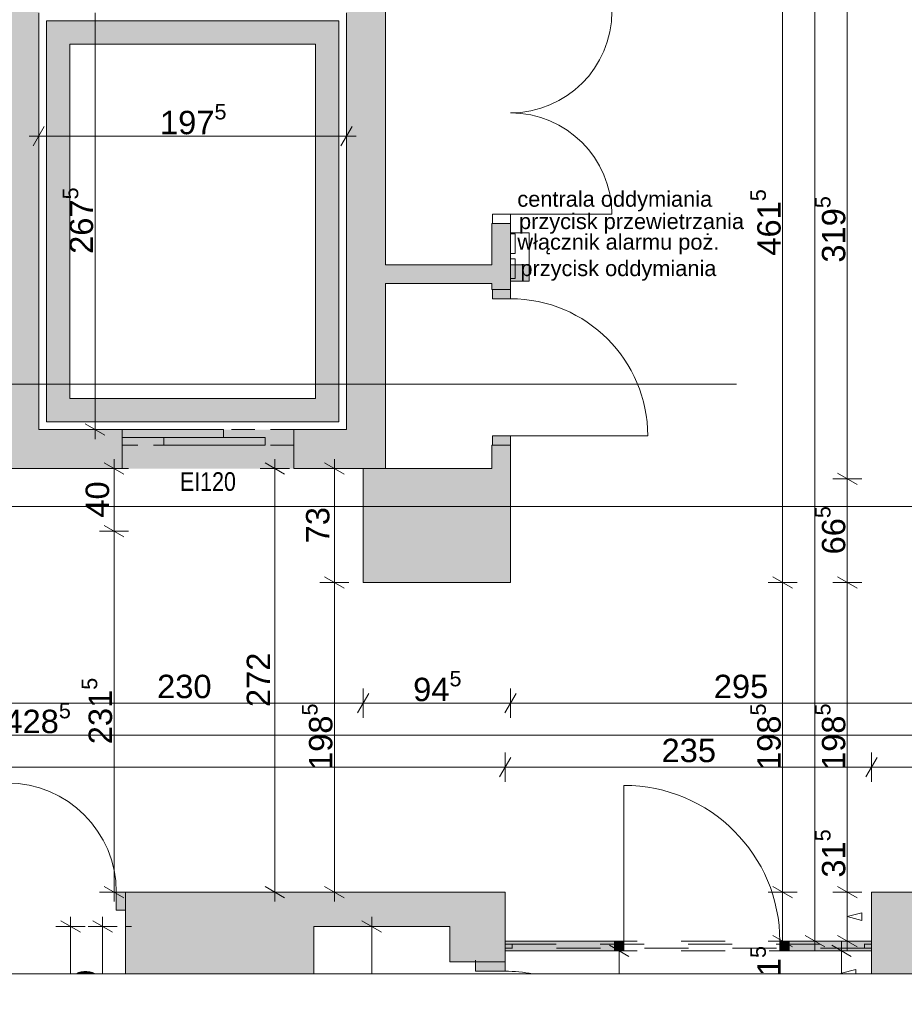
# Paper-space layout 'A-11 INWENTARYZACJA - PIĘTRO 8' of a CAD drawing. Header units: millimetres. Extents: x 0 to 420, y 0 to 297.
# Tile 3 of 12: x 125 to 182, y 108 to 171. Entities that reach past the tile are written whole.
import ezdxf
from ezdxf.xclip import XClip

# ---------------------------------------------------------------- set-up
doc = ezdxf.new("R2010")
doc.units = ezdxf.units.MM
doc.header["$MEASUREMENT"] = 0
doc.header["$XCLIPFRAME"] = 0
for name, pattern in [('ACAD_ISO03W100', [300, 120, -180]), ('DASHDOTX2', [1000, 500, -250, 0, -250]), ('Przer. długie kreski', [2.5, 1.5, -1]), ('PRZERYWANA', [5.64444, 2.82222, -2.82222]), ('PRZERYWANA_DU_A', [550, 350, -200])]:
    doc.linetypes.add(name, pattern=pattern)
for name, color, linetype, lineweight in [('0_Nr_pióra__2', 8, 'Continuous', 13), ('A_linie przekroju_Nr_pióra__1', 7, 'Continuous', 20), ('A_ppoż_Nr_pióra__2', 8, 'Continuous', 13), ('A_winda_Nr_pióra__1', 7, 'Continuous', 20), ('A_wymiary_Nr_pióra__1', 7, 'Continuous', 20), ('A_wymiary_Nr_pióra__2', 8, 'Continuous', 13), ('A_ściany_Nr_pióra__1', 7, 'Continuous', 20), ('A_ściany_Nr_pióra__2', 8, 'Continuous', 13), ('Drzwi Archicad_Nr_pióra__1', 7, 'Continuous', 20), ('Okna Archicada_Nr_pióra__1', 7, 'Continuous', 20)]:
    doc.layers.add(name, color=color, linetype=linetype, lineweight=lineweight)
for name, color, linetype, lineweight, true_color in [('A_osie_Nr_pióra__16', 7, 'Continuous', 5, 0x0f0f0f), ('A_ppoż_Nr_pióra__8', 7, 'Continuous', 13, 0x4c4c4c), ('A_wymiary_Nr_pióra__6', 7, 'Continuous', 13, 0xa9a9a9), ('A_wymiary_Nr_pióra__7', 7, 'Continuous', 18, 0x171717)]:
    doc.layers.add(name, color=color, linetype=linetype, lineweight=lineweight, true_color=true_color)
for name, color, linetype in [('A_podrys', 7, 'Continuous'), ('A_ppoż', 7, 'Continuous'), ('A_winda', 7, 'Continuous'), ('A_ściany', 7, 'Continuous'), ('Drzwi Archicad', 7, 'Continuous')]:
    doc.layers.add(name, color=color, linetype=linetype)
doc.styles.add('STYL_AUTOMATYCZNY_1', font='arial.ttf')
doc.styles.add('STYL_AUTOMATYCZNY_2', font='ARIALN.TTF')
doc.styles.add('STYL_AUTOMATYCZNY_4', font='arial.ttf')

# ---------------------------------------------------------------- blocks, each defined once
blk = doc.blocks.new('Rysunek_1_1', base_point=(-1586.907, -269.455))
at = {"layer": 'A_ppoż', "linetype": 'Continuous', "lineweight": 0, "true_color": 0x121212}
blk.add_hatch(color=250, dxfattribs=at).paths.add_polyline_path([(142.906, 144.55), (131.906, 144.55), (131.906, 142.05), (142.906, 142.05)])
at = {"layer": 'A_winda', "linetype": 'Continuous', "lineweight": 0, "true_color": 0xfdfdfd}
h = blk.add_hatch(color=7, dxfattribs=at)
h.paths.add_polyline_path([(127.046, 170.78), (127.046, 145.05), (145.796, 145.05), (145.796, 170.78)])
h.paths.add_polyline_path([(144.296, 169.28), (144.296, 146.55), (128.546, 146.55), (128.546, 169.28)], flags=0)
for points in [[(138.406, 144.05), (138.406, 144.55), (131.906, 144.55), (131.906, 144.05)], [(141.065, 143.55), (141.065, 144.05), (134.565, 144.05), (134.565, 143.55)]]:
    blk.add_hatch(color=7, dxfattribs=at).paths.add_polyline_path(points)
at = {"layer": 'A_ściany', "linetype": 'Continuous', "lineweight": 0, "true_color": 0x000000}
for points in [[(124.046, 173.78), (124.046, 142.05), (126.546, 144.55), (126.546, 171.28)], [(146.296, 171.28), (146.296, 144.55), (148.796, 142.05), (148.796, 173.78)], [(156.816, 157.77), (155.616, 157.77), (155.616, 153.54), (156.816, 153.54)], [(148.796, 153.915), (155.616, 153.915), (155.616, 155.115), (148.796, 155.115)], [(156.816, 155.115), (156.816, 154.079), (158.016, 154.079), (158.016, 155.115)], [(126.546, 144.55), (124.046, 142.05), (131.906, 142.05), (131.906, 144.55)], [(146.296, 144.55), (142.906, 144.55), (142.906, 142.05), (148.796, 142.05)], [(155.616, 142.05), (156.816, 134.73), (156.816, 143.54), (155.616, 143.54)], [(152.666, 142.05), (147.366, 142.05), (147.366, 134.73), (152.666, 134.73)], [(152.666, 134.73), (156.816, 134.73), (155.616, 142.05), (152.666, 142.05)], [(132.121, 109.62), (142.98, 109.62), (144.201, 114.87), (132.121, 114.87)], [(142.98, 109.62), (144.201, 109.62), (144.201, 114.87)], [(152.921, 114.87), (144.201, 114.87), (144.201, 112.67), (152.921, 112.67)], [(156.471, 114.87), (152.921, 114.87), (152.921, 110.39), (154.571, 110.39)], [(156.471, 114.87), (154.571, 110.39), (156.471, 110.39)], [(179.971, 109.62), (208.241, 109.62), (208.241, 114.87), (179.971, 114.87)], [(156.471, 111.72), (156.471, 111.11), (163.491, 111.11), (163.491, 111.72)], [(179.971, 111.72), (174.691, 111.72), (174.691, 111.11), (179.971, 111.11)]]:
    blk.add_hatch(color=18, dxfattribs=at).paths.add_polyline_path(points)
at = {"layer": 'Drzwi Archicad', "linetype": 'Continuous', "lineweight": 0, "true_color": 0xfdfdfd}
for points in [[(155.666, 153.54), (155.666, 152.94), (156.816, 152.94), (156.816, 153.54)], [(156.816, 143.54), (156.816, 144.14), (155.666, 144.14), (155.666, 143.54)], [(132.121, 113.72), (132.121, 114.87), (131.521, 114.87), (131.521, 113.72)], [(163.491, 111.72), (163.491, 111.11), (164.091, 111.11), (164.091, 111.72)], [(174.691, 111.11), (174.691, 111.72), (174.091, 111.72), (174.091, 111.11)], [(154.571, 110.39), (154.571, 109.79), (156.471, 109.79), (156.471, 110.39)]]:
    blk.add_hatch(color=7, dxfattribs=at).paths.add_polyline_path(points)
at = {"layer": '0_Nr_pióra__2', "color": 8, "linetype": 'PRZERYWANA_DU_A', "lineweight": 13, "flags": 128}
for points in [[(40.22, 109.62), (155.22, 109.62)], [(155.22, 109.62), (190.22, 109.62)]]:
    blk.add_lwpolyline(points, dxfattribs=at)
at = {"layer": 'A_linie przekroju_Nr_pióra__1', "color": 7, "linetype": 'ACAD_ISO03W100', "lineweight": 20}
blk.add_line((51.319, 147.453), (282.285, 147.453), dxfattribs=at)
at = {"layer": 'A_osie_Nr_pióra__16', "color": 250, "linetype": 'DASHDOTX2', "lineweight": 5, "true_color": 0x0f0f0f}
blk.add_line((282.285, 139.62), (58.086, 139.62), dxfattribs=at)
at = {"layer": 'A_ppoż_Nr_pióra__2', "color": 8, "linetype": 'Continuous', "lineweight": 13}
for p, q in [((156.816, 155.854), (156.816, 157.104)), ((156.816, 157.104), (157.116, 157.104)), ((156.816, 155.854), (156.816, 157.104)), ((156.816, 157.104), (157.116, 157.104)), ((157.116, 157.104), (157.116, 155.854)), ((157.116, 157.104), (157.116, 155.854)), ((157.116, 155.854), (156.816, 155.854)), ((157.116, 155.854), (156.816, 155.854)), ((156.816, 154.245), (156.816, 155.495)), ((156.816, 155.495), (157.116, 155.495)), ((156.816, 154.245), (156.816, 155.495)), ((156.816, 155.495), (157.116, 155.495)), ((157.116, 155.495), (157.116, 154.245)), ((157.116, 155.495), (157.116, 154.245)), ((157.116, 154.245), (156.816, 154.245)), ((157.116, 154.245), (156.816, 154.245))]:
    blk.add_line(p, q, dxfattribs=at)
at = {"layer": 'A_winda_Nr_pióra__1', "color": 7, "linetype": 'Przer. długie kreski', "lineweight": 20}
for p, q in [((142.906, 144.55), (131.906, 144.55)), ((142.906, 143.55), (131.906, 143.55))]:
    blk.add_line(p, q, dxfattribs=at)
at = {"layer": 'A_winda_Nr_pióra__1', "color": 7, "linetype": 'PRZERYWANA_DU_A', "lineweight": 20, "flags": 128}
for points in [[(127.046, 170.78), (145.796, 170.78), (145.796, 145.05), (127.046, 145.05)], [(144.296, 169.28), (144.296, 146.55), (128.546, 146.55), (128.546, 169.28)]]:
    blk.add_lwpolyline(points, close=True, dxfattribs=at)
at = {"layer": 'A_winda_Nr_pióra__1', "color": 7, "linetype": 'Continuous', "lineweight": 20, "flags": 128}
for points in [[(138.406, 144.05), (131.906, 144.05), (131.906, 144.55), (138.406, 144.55)], [(141.065, 143.55), (134.565, 143.55), (134.565, 144.05), (141.065, 144.05)]]:
    blk.add_lwpolyline(points, close=True, dxfattribs=at)
at = {"layer": 'A_wymiary_Nr_pióra__1', "color": 7, "linetype": 'Continuous', "lineweight": 20}
for p, q in [((126.906, 163.997), (126.185, 162.747)), ((145.935, 162.747), (146.656, 163.997)), ((129.535, 144.911), (130.785, 144.189)), ((132.003, 141.689), (130.753, 142.411)), ((142.316, 141.689), (141.066, 142.411)), ((146.139, 141.689), (144.889, 142.411)), ((177.795, 141.749), (179.045, 141.027)), ((130.753, 138.391), (132.003, 137.669)), ((144.889, 135.091), (146.139, 134.369)), ((173.648, 135.091), (174.898, 134.369)), ((177.795, 135.092), (179.045, 134.37)), ((147.726, 127.621), (147.005, 126.371)), ((157.176, 127.621), (156.455, 126.371)), ((156.831, 123.514), (156.11, 122.264)), ((180.331, 123.514), (179.61, 122.264)), ((130.753, 115.231), (132.003, 114.509)), ((141.066, 115.231), (142.316, 114.509)), ((144.889, 115.231), (146.139, 114.509)), ((173.648, 115.231), (174.898, 114.509)), ((177.795, 115.231), (179.045, 114.509)), ((129.217, 112.309), (127.967, 113.031)), ((131.271, 112.309), (130.021, 113.031)), ((148.533, 112.309), (147.283, 113.031)), ((173.648, 112.081), (174.898, 111.359)), ((175.721, 112.081), (176.971, 111.359)), ((177.795, 112.081), (179.045, 111.359)), ((164.404, 110.749), (163.154, 111.471)), ((178.668, 110.749), (177.418, 111.471))]:
    blk.add_line(p, q, dxfattribs=at)
at = {"layer": 'A_wymiary_Nr_pióra__2', "color": 8, "linetype": 'Continuous', "lineweight": 13}
for p, q in [((176.346, 111.72), (176.346, 265.2)), ((174.273, 134.73), (174.273, 180.87)), ((178.42, 141.388), (178.42, 173.32)), ((130.16, 144.55), (130.16, 171.28)), ((126.546, 162.434), (126.546, 164.309)), ((146.296, 162.434), (146.296, 164.309)), ((125.934, 163.372), (126.546, 163.372)), ((126.546, 163.372), (146.296, 163.372)), ((146.296, 163.372), (146.907, 163.372)), ((131.098, 144.55), (129.223, 144.55)), ((130.16, 143.939), (130.16, 144.55)), ((131.378, 142.05), (131.378, 142.661)), ((141.691, 142.05), (141.691, 142.661)), ((145.514, 142.05), (145.514, 142.661)), ((132.316, 142.05), (130.441, 142.05)), ((131.378, 138.03), (131.378, 142.05)), ((142.629, 142.05), (140.754, 142.05)), ((141.691, 114.87), (141.691, 142.05)), ((146.451, 142.05), (144.576, 142.05)), ((145.514, 134.73), (145.514, 142.05)), ((179.357, 141.388), (177.482, 141.388)), ((178.42, 134.731), (178.42, 141.388)), ((132.316, 138.03), (130.441, 138.03)), ((131.378, 114.87), (131.378, 138.03)), ((146.451, 134.73), (144.576, 134.73)), ((145.514, 114.87), (145.514, 134.73)), ((175.211, 134.73), (173.336, 134.73)), ((174.273, 114.87), (174.273, 134.73)), ((179.357, 134.731), (177.482, 134.731)), ((178.42, 114.87), (178.42, 134.731)), ((147.366, 126.059), (147.366, 127.934)), ((156.816, 126.059), (156.816, 127.934)), ((124.346, 126.996), (147.366, 126.996)), ((147.366, 126.996), (156.816, 126.996)), ((156.816, 126.996), (186.326, 126.996)), ((55.266, 124.943), (198.116, 124.943)), ((156.471, 121.951), (156.471, 123.826)), ((179.971, 121.951), (179.971, 123.826)), ((58.491, 122.889), (156.471, 122.889)), ((156.471, 122.889), (179.971, 122.889)), ((179.971, 122.889), (198.116, 122.889)), ((132.316, 114.87), (130.441, 114.87)), ((131.378, 114.259), (131.378, 114.87)), ((142.629, 114.87), (140.754, 114.87)), ((141.691, 114.259), (141.691, 114.87)), ((146.451, 114.87), (144.576, 114.87)), ((145.514, 114.259), (145.514, 114.87)), ((175.211, 114.87), (173.336, 114.87)), ((174.273, 111.72), (174.273, 114.87)), ((179.357, 114.87), (177.482, 114.87)), ((178.42, 111.72), (178.42, 114.87)), ((128.592, 112.67), (128.592, 113.281)), ((130.646, 112.67), (130.646, 113.281)), ((147.908, 112.67), (147.908, 113.281)), ((129.529, 112.67), (127.654, 112.67)), ((128.592, 109.62), (128.592, 112.67)), ((131.583, 112.67), (129.708, 112.67)), ((130.646, 109.62), (130.646, 112.67)), ((148.846, 112.67), (146.971, 112.67)), ((147.908, 109.62), (147.908, 112.67)), ((163.779, 111.11), (163.779, 111.721)), ((175.211, 111.72), (173.336, 111.72)), ((174.273, 111.109), (174.273, 111.72)), ((177.284, 111.72), (175.409, 111.72)), ((176.346, 111.109), (176.346, 111.72)), ((179.357, 111.72), (177.482, 111.72)), ((178.043, 111.11), (178.043, 111.721)), ((178.42, 111.109), (178.42, 111.72)), ((164.717, 111.11), (162.842, 111.11)), ((163.779, 109.62), (163.779, 111.11)), ((178.98, 111.11), (177.105, 111.11)), ((178.043, 109.62), (178.043, 111.11))]:
    blk.add_line(p, q, dxfattribs=at)
at = {"layer": 'A_wymiary_Nr_pióra__6', "color": 253, "linetype": 'Continuous', "lineweight": 13, "true_color": 0xa9a9a9}
for p, q in [((178.405, 115.514), (178.405, 119.129)), ((178.405, 113.295), (178.405, 115.514)), ((178.42, 113.295), (178.405, 113.295)), ((178.043, 109.665), (178.028, 109.665)), ((178.028, 109.665), (178.028, 109.62))]:
    blk.add_line(p, q, dxfattribs=at)
at = {"layer": 'A_wymiary_Nr_pióra__7', "color": 250, "linetype": 'Continuous', "lineweight": 18, "true_color": 0x171717}
for p, q in [((178.42, 113.295), (179.353, 113.545)), ((178.42, 113.295), (179.353, 113.045)), ((179.353, 113.545), (179.353, 113.045)), ((178.043, 109.665), (178.976, 109.915)), ((178.043, 109.665), (178.211, 109.62)), ((178.976, 109.915), (178.976, 109.62))]:
    blk.add_line(p, q, dxfattribs=at)
at = {"layer": 'A_ściany_Nr_pióra__1', "color": 7, "linetype": 'Continuous', "lineweight": 20}
for p, q in [((155.616, 157.77), (155.616, 157.4)), ((155.666, 157.77), (155.616, 157.77)), ((156.816, 157.77), (155.666, 157.77)), ((156.816, 157.77), (156.816, 157.4)), ((158.016, 155.115), (156.816, 155.115)), ((158.016, 155.115), (156.816, 155.115)), ((155.616, 153.54), (155.616, 153.91)), ((155.666, 153.54), (155.616, 153.54)), ((156.816, 153.54), (155.666, 153.54)), ((156.816, 153.54), (156.816, 154.01)), ((131.906, 144.55), (131.906, 142.05)), ((142.906, 144.55), (142.906, 142.05)), ((155.616, 143.54), (155.616, 143.17)), ((155.666, 143.54), (155.616, 143.54)), ((156.816, 143.54), (155.666, 143.54)), ((156.816, 143.54), (156.816, 143.07)), ((132.121, 114.87), (132.591, 114.87)), ((132.121, 114.87), (132.121, 113.72)), ((132.121, 113.72), (132.121, 112.67)), ((132.121, 112.67), (132.491, 112.67)), ((163.491, 111.72), (163.371, 111.72)), ((163.491, 111.72), (163.491, 111.11)), ((174.691, 111.72), (174.811, 111.72)), ((174.691, 111.72), (174.691, 111.11)), ((163.491, 111.11), (163.371, 111.11)), ((174.691, 111.11), (174.811, 111.11)), ((154.571, 110.39), (154.571, 110.51)), ((156.471, 110.39), (154.571, 110.39)), ((156.471, 110.39), (156.471, 110.51))]:
    blk.add_line(p, q, dxfattribs=at)
at = {"layer": 'A_ściany_Nr_pióra__1', "color": 7, "linetype": 'Continuous', "lineweight": 20, "flags": 128}
for points in [[(148.796, 155.115), (148.796, 173.78)], [(126.546, 144.55), (126.546, 171.28)], [(146.296, 171.28), (146.296, 144.55)], [(155.616, 157.77), (155.616, 155.115)], [(156.816, 153.54), (156.816, 157.77)], [(155.616, 155.115), (148.796, 155.115)], [(148.796, 142.05), (148.796, 153.915)], [(148.796, 153.915), (155.616, 153.915)], [(155.616, 153.915), (155.616, 153.54)], [(131.906, 144.55), (126.546, 144.55)], [(146.296, 144.55), (142.906, 144.55)], [(155.616, 143.54), (155.616, 142.05)], [(156.816, 134.73), (156.816, 143.54)], [(124.346, 142.05), (131.906, 142.05)], [(142.906, 142.05), (148.796, 142.05)], [(152.666, 142.05), (147.366, 142.05)], [(147.366, 142.05), (147.366, 134.73)], [(155.616, 142.05), (152.666, 142.05)], [(147.366, 134.73), (152.666, 134.73)], [(152.666, 134.73), (156.816, 134.73)], [(144.201, 114.87), (132.121, 114.87)], [(152.921, 114.87), (144.201, 114.87)], [(156.471, 114.87), (152.921, 114.87)], [(156.471, 111.72), (156.471, 114.87)], [(198.116, 114.87), (179.971, 114.87)], [(179.971, 114.87), (179.971, 109.62)], [(132.121, 112.67), (132.121, 109.62)], [(144.201, 112.67), (152.921, 112.67)], [(144.201, 109.62), (144.201, 112.67)], [(152.921, 112.67), (152.921, 110.39)], [(163.491, 111.72), (156.471, 111.72)], [(179.971, 111.72), (174.691, 111.72)], [(179.971, 111.11), (179.971, 111.72)], [(156.471, 111.11), (163.491, 111.11)], [(156.471, 110.39), (156.471, 111.11)], [(174.691, 111.11), (179.971, 111.11)], [(152.921, 110.39), (154.571, 110.39)]]:
    blk.add_lwpolyline(points, dxfattribs=at)
at = {"layer": 'A_ściany_Nr_pióra__2', "color": 8, "linetype": 'Continuous', "lineweight": 13, "flags": 128}
for points in [[(158.016, 157.179), (156.816, 157.179)], [(156.816, 157.179), (156.816, 155.115)], [(158.016, 154.079), (158.016, 157.179)], [(156.816, 154.079), (158.016, 154.079)]]:
    blk.add_lwpolyline(points, dxfattribs=at)
at = {"layer": 'Drzwi Archicad_Nr_pióra__1', "color": 7, "linetype": 'Continuous', "lineweight": 20}
for p, q in [((155.666, 157.77), (155.666, 158.37)), ((155.666, 158.37), (156.816, 158.37)), ((156.816, 158.37), (156.816, 157.77)), ((156.816, 158.37), (163.316, 158.37)), ((155.666, 157.77), (155.616, 157.77)), ((155.666, 157.77), (155.616, 157.77)), ((155.616, 157.77), (155.616, 157.4)), ((155.616, 157.77), (155.616, 157.4)), ((156.816, 157.77), (155.666, 157.77)), ((156.816, 157.77), (155.666, 157.77)), ((156.816, 157.77), (155.666, 157.77)), ((156.816, 157.77), (156.816, 157.4)), ((156.816, 157.77), (156.816, 157.4)), ((155.616, 153.54), (155.616, 153.91)), ((155.616, 153.54), (155.616, 153.91)), ((155.666, 153.54), (155.616, 153.54)), ((155.666, 153.54), (155.616, 153.54)), ((155.666, 153.54), (155.666, 152.94)), ((156.816, 153.54), (155.666, 153.54)), ((156.816, 153.54), (155.666, 153.54)), ((156.816, 153.54), (155.666, 153.54)), ((156.816, 153.54), (156.816, 154.01)), ((156.816, 153.54), (156.816, 154.01)), ((156.816, 152.94), (156.816, 153.54)), ((155.666, 152.94), (156.816, 152.94)), ((131.906, 144.55), (131.906, 142.05)), ((142.906, 144.55), (142.906, 142.05)), ((156.816, 144.14), (155.666, 144.14)), ((155.666, 144.14), (155.666, 143.54)), ((156.816, 143.54), (156.816, 144.14)), ((156.816, 144.14), (165.616, 144.14)), ((155.666, 143.54), (155.616, 143.54)), ((155.666, 143.54), (155.616, 143.54)), ((155.616, 143.54), (155.616, 143.17)), ((155.616, 143.54), (155.616, 143.17)), ((155.666, 143.54), (156.816, 143.54)), ((156.816, 143.54), (155.666, 143.54)), ((156.816, 143.54), (155.666, 143.54)), ((156.816, 143.54), (156.816, 143.07)), ((156.816, 143.54), (156.816, 143.07)), ((164.091, 111.72), (164.091, 121.72)), ((131.521, 113.72), (131.521, 114.87)), ((131.521, 114.87), (132.121, 114.87)), ((132.121, 114.87), (132.121, 113.72)), ((132.121, 114.87), (132.121, 113.72)), ((132.121, 114.87), (132.121, 113.72)), ((132.121, 114.87), (132.591, 114.87)), ((132.121, 114.87), (132.591, 114.87)), ((132.121, 113.72), (131.521, 113.72)), ((132.121, 113.72), (132.121, 112.67)), ((132.121, 113.72), (132.121, 112.67)), ((132.121, 112.67), (132.491, 112.67)), ((132.121, 112.67), (132.491, 112.67)), ((163.491, 111.72), (163.371, 111.72)), ((163.491, 111.72), (163.371, 111.72)), ((163.491, 111.72), (164.091, 111.72)), ((163.491, 111.11), (163.491, 111.72)), ((163.491, 111.72), (163.491, 111.11)), ((163.491, 111.72), (163.491, 111.11)), ((164.091, 111.72), (164.091, 111.11)), ((174.091, 111.11), (174.091, 111.72)), ((174.091, 111.72), (174.691, 111.72)), ((174.691, 111.72), (174.691, 111.11)), ((174.691, 111.72), (174.691, 111.11)), ((174.691, 111.72), (174.691, 111.11)), ((174.691, 111.72), (174.811, 111.72)), ((174.691, 111.72), (174.811, 111.72)), ((163.491, 111.11), (163.371, 111.11)), ((163.491, 111.11), (163.371, 111.11)), ((164.091, 111.11), (163.491, 111.11)), ((174.691, 111.11), (174.091, 111.11)), ((174.691, 111.11), (174.811, 111.11)), ((174.691, 111.11), (174.811, 111.11)), ((154.571, 110.39), (154.571, 110.51)), ((154.571, 110.39), (154.571, 110.51)), ((154.571, 110.39), (154.571, 109.79)), ((156.471, 110.39), (154.571, 110.39)), ((156.471, 110.39), (154.571, 110.39)), ((156.471, 110.39), (154.571, 110.39)), ((156.471, 110.39), (156.471, 110.51)), ((156.471, 110.39), (156.471, 110.51)), ((156.471, 109.79), (156.471, 110.39)), ((154.571, 109.79), (156.471, 109.79))]:
    blk.add_line(p, q, dxfattribs=at)
for centre, radius, start, end in [((156.816, 171.37), 6.5, 270, 0), ((156.816, 158.37), 6.5, 0, 90), ((156.816, 144.14), 8.8, 0, 90), ((124.521, 114.87), 7, 0, 90), ((164.091, 111.72), 10, 0, 90), ((156.471, 100.64), 9.15, 78.93819, 90)]:
    blk.add_arc(centre, radius, start, end, dxfattribs=at)
at = {"layer": 'Okna Archicada_Nr_pióra__1', "color": 7, "linetype": 'PRZERYWANA', "lineweight": 20}
for p, q in [((156.471, 111.72), (179.971, 111.72)), ((156.471, 111.72), (156.471, 111.52)), ((156.471, 111.52), (156.921, 111.52)), ((156.471, 111.52), (156.471, 111.27)), ((156.471, 111.52), (156.471, 111.27)), ((156.921, 111.27), (156.471, 111.27)), ((156.471, 111.27), (156.471, 111.11)), ((156.921, 111.52), (156.921, 111.27)), ((156.921, 111.52), (179.521, 111.52)), ((179.521, 111.27), (156.921, 111.27)), ((179.521, 111.27), (179.521, 111.52)), ((179.521, 111.52), (179.971, 111.52)), ((179.971, 111.27), (179.521, 111.27)), ((179.971, 111.72), (179.971, 111.52)), ((179.971, 111.52), (179.971, 111.27)), ((179.971, 111.52), (179.971, 111.27)), ((179.971, 111.27), (179.971, 111.11)), ((156.471, 111.11), (179.971, 111.11))]:
    blk.add_line(p, q, dxfattribs=at)
at = {"layer": 'A_ppoż_Nr_pióra__2', "color": 8, "linetype": 'Continuous', "lineweight": 13, "char_height": 1, "attachment_point": 4, "style": 'STYL_AUTOMATYCZNY_1'}
for s, insert in [('\\A1;{\\pql;\\fArial|b0|i0|c238|p0;\\W1.000000;centrala oddymiania}', (157.251, 159.196)), ('\\A1;{\\pql;\\fArial|b0|i0|c238|p0;\\W1.000000;przycisk przewietrzania}', (157.359, 157.763)), ('\\A1;{\\pql;\\fArial|b0|i0|c238|p0;\\W1.000000;włącznik alarmu poż.}', (157.251, 156.442)), ('\\A1;{\\pql;\\fArial|b0|i0|c238|p0;\\W1.000000;przycisk oddymiania}', (157.448, 154.747))]:
    blk.add_mtext(s, dxfattribs=dict(at, insert=insert))
at = {"layer": 'A_ppoż_Nr_pióra__8', "color": 251, "linetype": 'Continuous', "lineweight": 13, "true_color": 0x4c4c4c, "insert": (137.4, 141.206), "char_height": 1.2, "attachment_point": 5, "style": 'STYL_AUTOMATYCZNY_2'}
blk.add_mtext('\\A1;{\\pqc;\\fArial Narrow|b0|i0|c238|p0;\\W1.000000;EI120}', dxfattribs=at)
at = {"layer": 'A_wymiary_Nr_pióra__1', "color": 7, "linetype": 'Continuous', "lineweight": 20, "char_height": 1.5, "attachment_point": 7, "style": 'STYL_AUTOMATYCZNY_1'}
for s, insert in [('\\A1;{\\pql;\\fArial|b0|i0|c238|p0;\\W1.000000;197\\fArial|b0|i0|c238|p0;\\W1.000000;\\A1{\\H.66x;\\S5^  ;}}', (134.327, 163.064)), ('\\A1;{\\pql;\\fArial|b0|i0|c238|p0;\\W1.000000;94\\fArial|b0|i0|c238|p0;\\W1.000000;\\A1{\\H.66x;\\S5^  ;}}', (150.569, 126.689)), ('\\A1;{\\pql;\\fArial|b0|i0|c238|p0;\\W1.000000;1\xa0428\\fArial|b0|i0|c238|p0;\\W1.000000;\\A1{\\H.66x;\\S5^  ;}}', (122.595, 124.635))]:
    blk.add_mtext(s, dxfattribs=dict(at, insert=insert))
at = {"layer": 'A_wymiary_Nr_pióra__1', "color": 7, "linetype": 'Continuous', "lineweight": 20, "char_height": 1.5, "attachment_point": 7, "rotation": 90, "style": 'STYL_AUTOMATYCZNY_1'}
for s, insert in [('\\A1;{\\pql;\\fArial|b0|i0|c238|p0;\\W1.000000;267\\fArial|b0|i0|c238|p0;\\W1.000000;\\A1{\\H.66x;\\S5^  ;}}', (130.468, 155.821)), ('\\A1;{\\pql;\\fArial|b0|i0|c238|p0;\\W1.000000;461\\fArial|b0|i0|c238|p0;\\W1.000000;\\A1{\\H.66x;\\S5^  ;}}', (174.581, 155.706)), ('\\A1;{\\pql;\\fArial|b0|i0|c238|p0;\\W1.000000;319\\fArial|b0|i0|c238|p0;\\W1.000000;\\A1{\\H.66x;\\S5^  ;}}', (178.728, 155.26)), ('\\A1;{\\pql;\\fArial|b0|i0|c238|p0;\\W1.000000;66\\fArial|b0|i0|c238|p0;\\W1.000000;\\A1{\\H.66x;\\S5^  ;}}', (178.727, 136.538)), ('\\A1;{\\pql;\\fArial|b0|i0|c238|p0;\\W1.000000;231\\fArial|b0|i0|c238|p0;\\W1.000000;\\A1{\\H.66x;\\S5^  ;}}', (131.687, 124.356)), ('\\A1;{\\pql;\\fArial|b0|i0|c238|p0;\\W1.000000;198\\fArial|b0|i0|c238|p0;\\W1.000000;\\A1{\\H.66x;\\S5^  ;}}', (145.822, 122.706)), ('\\A1;{\\pql;\\fArial|b0|i0|c238|p0;\\W1.000000;198\\fArial|b0|i0|c238|p0;\\W1.000000;\\A1{\\H.66x;\\S5^  ;}}', (174.581, 122.706)), ('\\A1;{\\pql;\\fArial|b0|i0|c238|p0;\\W1.000000;198\\fArial|b0|i0|c238|p0;\\W1.000000;\\A1{\\H.66x;\\S5^  ;}}', (178.727, 122.707)), ('\\A1;{\\pql;\\fArial|b0|i0|c238|p0;\\W1.000000;31\\fArial|b0|i0|c238|p0;\\W1.000000;\\A1{\\H.66x;\\S5^  ;}}', (178.728, 115.8)), ('\\A1;{\\pql;\\fArial|b0|i0|c238|p0;\\W1.000000;31\\fArial|b0|i0|c238|p0;\\W1.000000;\\A1{\\H.66x;\\S5^  ;}}', (174.582, 108.315))]:
    blk.add_mtext(s, dxfattribs=dict(at, insert=insert))
at = {"layer": 'A_wymiary_Nr_pióra__1', "color": 7, "linetype": 'Continuous', "lineweight": 20, "char_height": 1.5, "attachment_point": 7, "rotation": 90, "style": 'STYL_AUTOMATYCZNY_4'}
for s, insert, width in [('\\A1;{\\pql;\\fArial|b0|i0|c238|p0;\\W1.000000;40}', (131.078, 138.896), 2.28817), ('\\A1;{\\pql;\\fArial|b0|i0|c238|p0;\\W1.000000;73}', (145.214, 137.246), 2.28817), ('\\A1;{\\pql;\\fArial|b0|i0|c238|p0;\\W1.000000;272}', (141.391, 126.744), 3.43226), ('\\A1;{\\pql;\\fArial|b0|i0|c238|p0;\\W1.000000;79}', (130.346, 107.571), 2.28817)]:
    blk.add_mtext(s, dxfattribs=dict(at, insert=insert, width=width))
at = {"layer": 'A_wymiary_Nr_pióra__1', "color": 7, "linetype": 'Continuous', "lineweight": 20, "char_height": 1.5, "width": 3.43226, "attachment_point": 7, "style": 'STYL_AUTOMATYCZNY_4'}
for s, insert in [('\\A1;{\\pql;\\fArial|b0|i0|c238|p0;\\W1.000000;230}', (134.139, 127.296)), ('\\A1;{\\pql;\\fArial|b0|i0|c238|p0;\\W1.000000;295}', (169.854, 127.296)), ('\\A1;{\\pql;\\fArial|b0|i0|c238|p0;\\W1.000000;235}', (166.504, 123.189))]:
    blk.add_mtext(s, dxfattribs=dict(at, insert=insert))

psp = doc.layouts.new('A-11 INWENTARYZACJA - PIĘTRO 8')

# ---------------------------------------------------------------- block references
at = {"layer": 'A_podrys', "color": 37, "linetype": 'Continuous', "lineweight": 5, "true_color": 0x656532}
ref = psp.add_blockref('Rysunek_1_1', (-1586.907, -269.455), dxfattribs=at)
XClip(ref).set_block_clipping_path([(31.8348543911, 109.6199207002), (282.2848256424, 285.3289775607)])

doc.saveas('drawing.dxf')
